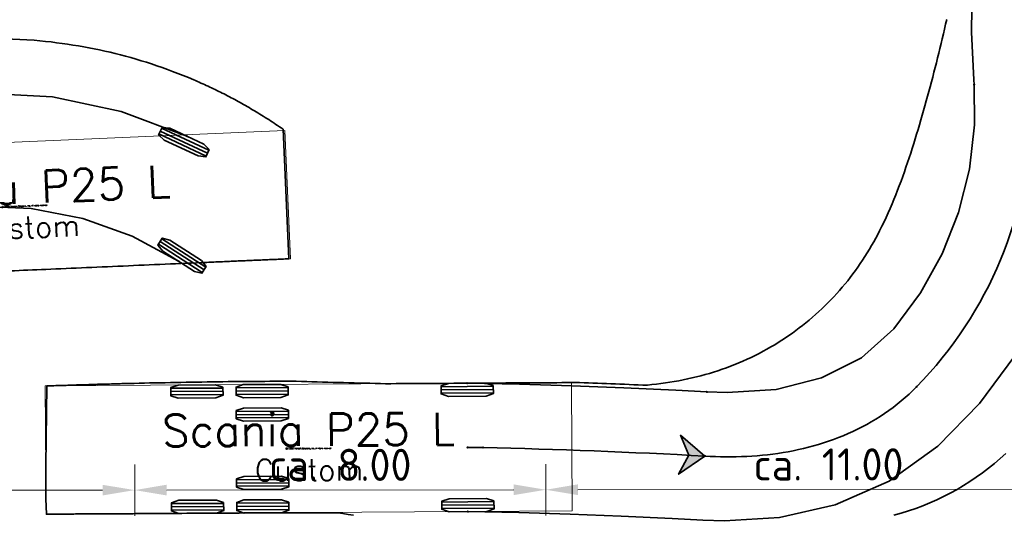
# Model space of a CAD drawing. Header units: metres. Extents: x -173 to 224, y -295 to 41.
# Tile 30 of 41: x 58 to 77, y -12 to -3. Entities that reach past the tile are written whole.
import ezdxf
from ezdxf.enums import TextEntityAlignment as Align

# ---------------------------------------------------------------- set-up
doc = ezdxf.new("R2010")
doc.units = ezdxf.units.M
doc.layers.get('Defpoints').update_dxf_attribs({"color": 40, "lineweight": 25})
for name, color, linetype, lineweight in [('N-WE-GR-GRAS-G', 60, 'Continuous', 35), ('N-WE-VH-KANTVERHARDING-G', 210, 'Continuous', 35), ('X-XX-AL-M', 7, 'Continuous', 18), ('X-XX-AL-M-250', 7, 'Continuous', 18)]:
    doc.layers.add(name, color=color, linetype=linetype, lineweight=lineweight)
doc.styles.add('NLCS-ISO-M250-T25', font='NLCS-ISO.ttf', dxfattribs={"height": 0.625})
doc.styles.add('TSText', font='Simplex.shx')
doc.dimstyles.new('NLCS-M250-T25-PIJL_L2_H4', dxfattribs={"dimscale": 0.25, "dimtxt": 2.5, "dimasz": 2.5, "dimexe": 2, "dimexo": 2, "dimgap": 0.7, "dimtad": 1, "dimzin": 0, "dimdsep": 46, "dimtxsty": 'NLCS-ISO-M250-T25', "dimcen": 0, "dimdle": 2, "dimclrd": 256, "dimclre": 256, "dimclrt": 256, "dimadec": 4, "dimazin": 0, "dimtfac": 1, "dimtdec": 3, "dimtofl": 0, "dimtmove": 0, "dimatfit": 3, "dimfxl": 2, "dimfxlon": 1, "dimtfillclr": 256, "dimtolj": 1, "dimtzin": 0, "dimlwd": -1, "dimlwe": -1, "dimarcsym": 0})

# ---------------------------------------------------------------- blocks, each defined once
blk = doc.blocks.new('*D84')
at = {"layer": 'Defpoints', "color": 0, "transparency": 16777216}
for p in [(44.108, 28.323), (44.108, -26.654), (87.42, -26.654)]:
    blk.add_point(p, dxfattribs=at)
at = {"layer": 'X-XX-AL-M', "transparency": 16777216}
for p, q in [((86.92, 28.323), (87.92, 28.323)), ((87.42, 27.698), (87.42, -26.029)), ((86.92, -26.654), (87.92, -26.654))]:
    blk.add_line(p, q, dxfattribs=at)
for points in [[(87.316, 27.698), (87.524, 27.698), (87.42, 28.323)], [(87.316, -26.029), (87.524, -26.029), (87.42, -26.654)]]:
    blk.add_solid(points, dxfattribs=at)
at = {"layer": 'X-XX-AL-M', "transparency": 16777216, "insert": (86.932, 0.834), "char_height": 0.625, "attachment_point": 5, "rotation": 90, "style": 'NLCS-ISO-M250-T25'}
blk.add_mtext('\\A1;54.98', dxfattribs=at)
blk = doc.blocks.new('*U142')
at = {"layer": 'N-WE-VH-KANTVERHARDING-G', "color": 2, "linetype": 'Continuous', "lineweight": 0, "ltscale": 0.3048, "transparency": 33554687}
blk.add_circle((0, 0), 0.0127, dxfattribs=at)
blk = doc.blocks.new('*U143')
at = {"layer": 'N-WE-VH-KANTVERHARDING-G', "color": 2, "linetype": 'Continuous', "lineweight": 0, "ltscale": 0.3048, "transparency": 33554687}
blk.add_circle((0, 0), 0.0127, dxfattribs=at)
blk = doc.blocks.new('*U144')
at = {"layer": 'N-WE-VH-KANTVERHARDING-G', "color": 2, "linetype": 'Continuous', "lineweight": 0, "ltscale": 0.3048, "transparency": 33554687}
blk.add_circle((0, 0), 0.0127, dxfattribs=at)
blk = doc.blocks.new('*U146')
at = {"layer": 'N-WE-VH-KANTVERHARDING-G', "color": 2, "linetype": 'Continuous', "lineweight": 0, "ltscale": 0.3048, "transparency": 33554687}
blk.add_circle((0, 0), 0.0127, dxfattribs=at)
blk = doc.blocks.new('*U147')
at = {"layer": 'N-WE-VH-KANTVERHARDING-G', "color": 2, "linetype": 'Continuous', "lineweight": 0, "ltscale": 0.3048, "transparency": 33554687}
blk.add_circle((0, 0), 0.0127, dxfattribs=at)
blk = doc.blocks.new('*U150')
at = {"layer": 'N-WE-VH-KANTVERHARDING-G', "color": 2, "linetype": 'Continuous', "lineweight": 0, "ltscale": 0.3048, "transparency": 33554687}
blk.add_circle((0, 0), 0.0127, dxfattribs=at)
blk = doc.blocks.new('*U162')
at = {"layer": 'N-WE-VH-KANTVERHARDING-G', "color": 3, "linetype": 'Continuous', "ltscale": 0.3048, "transparency": 33554687, "flags": 128}
for points in [[(58.679, -11.859), (58.677, -11.532), (58.675, -11.204), (58.699, -9.655), (58.733, -9.655), (58.767, -9.654), (58.801, -9.654), (58.835, -9.653), (58.869, -9.652), (58.903, -9.651), (58.936, -9.65), (58.97, -9.649), (59.004, -9.648), (59.038, -9.647), (59.072, -9.646), (59.106, -9.644), (59.14, -9.643), (59.174, -9.642), (59.207, -9.641), (59.241, -9.64), (59.275, -9.639), (59.309, -9.638), (59.343, -9.637), (59.377, -9.636), (59.411, -9.635), (59.444, -9.634), (59.478, -9.633), (59.512, -9.632), (59.546, -9.631), (59.58, -9.63), (59.614, -9.628), (59.648, -9.627), (59.681, -9.626), (59.715, -9.626), (59.749, -9.625), (59.783, -9.624), (59.817, -9.623), (59.851, -9.622), (59.885, -9.621), (59.918, -9.62), (59.952, -9.619), (59.986, -9.618), (60.02, -9.617), (60.054, -9.616), (60.088, -9.615), (60.122, -9.614), (60.155, -9.613), (60.189, -9.613), (60.223, -9.612), (60.257, -9.611), (60.291, -9.61), (60.325, -9.609), (60.359, -9.608), (60.393, -9.607), (60.494, -9.605), (60.596, -9.603), (60.697, -9.6), (60.799, -9.598), (60.901, -9.596), (61.002, -9.594), (61.104, -9.592), (61.205, -9.59), (61.307, -9.588), (61.409, -9.586), (61.51, -9.585), (61.612, -9.583), (61.714, -9.581), (61.816, -9.58), (61.917, -9.578), (62.019, -9.577), (62.121, -9.576), (62.223, -9.574), (62.325, -9.573), (62.427, -9.572), (62.529, -9.571), (62.631, -9.57), (62.733, -9.569), (62.835, -9.569), (62.937, -9.568), (63.039, -9.567), (63.141, -9.567), (63.243, -9.566), (63.345, -9.566), (63.447, -9.566), (63.549, -9.567), (63.651, -9.57), (63.754, -9.574), (63.856, -9.578), (63.958, -9.578), (64.06, -9.581), (64.163, -9.584), (64.265, -9.588), (64.367, -9.59), (64.47, -9.591), (64.572, -9.594), (64.674, -9.598), (64.777, -9.602), (64.879, -9.603), (64.982, -9.605), (65.084, -9.608), (65.187, -9.612), (65.289, -9.614), (65.392, -9.614), (65.494, -9.613), (65.597, -9.612), (65.699, -9.612), (65.801, -9.611), (65.904, -9.611), (66.006, -9.61), (66.109, -9.609), (66.211, -9.609), (66.313, -9.608), (66.415, -9.607), (66.517, -9.607), (66.619, -9.606), (66.721, -9.606), (66.823, -9.605), (66.925, -9.604), (67.026, -9.604), (67.127, -9.603), (67.229, -9.602), (67.329, -9.602), (67.43, -9.601), (67.531, -9.601), (67.631, -9.6), (67.731, -9.599), (67.831, -9.599), (67.93, -9.598), (68.03, -9.598), (68.129, -9.597), (68.227, -9.596), (68.326, -9.596), (68.424, -9.595), (68.521, -9.595), (68.618, -9.594), (68.715, -9.593), (68.802, -9.593), (68.889, -9.592), (68.975, -9.592), (69.062, -9.592), (69.149, -9.594), (69.236, -9.597), (69.323, -9.601), (69.41, -9.604), (69.498, -9.607), (69.585, -9.611), (69.673, -9.614), (69.761, -9.618), (69.849, -9.622), (69.938, -9.625), (70.027, -9.629), (70.116, -9.633), (70.205, -9.637), (70.295, -9.641), (70.384, -9.64), (70.471, -9.631), (70.559, -9.621), (70.646, -9.61), (70.733, -9.597), (70.819, -9.584), (70.906, -9.57), (70.992, -9.555), (71.078, -9.539), (71.164, -9.521), (71.25, -9.502), (71.335, -9.482), (71.42, -9.461), (71.504, -9.438), (71.588, -9.414), (71.671, -9.389), (71.754, -9.362), (71.837, -9.334), (71.919, -9.305), (72.001, -9.274), (72.082, -9.242), (72.162, -9.209), (72.242, -9.175), (72.322, -9.139), (72.4, -9.102), (72.478, -9.064), (72.556, -9.024), (72.633, -8.983), (72.709, -8.941), (72.784, -8.898), (72.859, -8.854), (72.929, -8.81), (72.999, -8.766), (73.068, -8.721), (73.136, -8.674), (73.204, -8.627), (73.271, -8.578), (73.337, -8.529), (73.402, -8.478), (73.467, -8.427), (73.53, -8.374), (73.593, -8.321), (73.655, -8.266), (73.716, -8.211), (73.777, -8.155), (73.836, -8.097), (73.895, -8.039), (73.953, -7.98), (74.01, -7.92), (74.066, -7.859), (74.121, -7.798), (74.175, -7.735), (74.228, -7.672), (74.28, -7.608), (74.331, -7.543), (74.381, -7.477), (74.43, -7.411), (74.478, -7.344), (74.525, -7.276), (74.571, -7.207), (74.616, -7.137), (74.66, -7.067), (74.703, -6.997), (74.745, -6.925), (74.786, -6.853), (74.826, -6.78), (74.865, -6.707), (74.902, -6.634), (74.945, -6.548), (74.987, -6.463), (75.027, -6.376), (75.066, -6.289), (75.105, -6.202), (75.143, -6.114), (75.179, -6.025), (75.215, -5.936), (75.25, -5.847), (75.284, -5.758), (75.318, -5.668), (75.351, -5.577), (75.383, -5.487), (75.414, -5.396), (75.445, -5.305), (75.476, -5.214), (75.506, -5.122), (75.535, -5.031), (75.564, -4.939), (75.593, -4.847), (75.621, -4.755), (75.649, -4.663), (75.676, -4.571), (75.703, -4.478), (75.73, -4.386), (75.757, -4.293), (75.783, -4.201), (75.809, -4.108), (75.835, -4.015), (75.86, -3.922), (75.885, -3.83), (75.91, -3.737), (75.935, -3.643), (75.959, -3.55), (75.983, -3.457), (76.007, -3.364), (76.03, -3.27), (76.053, -3.177), (76.076, -3.083), (76.098, -2.99), (76.121, -2.896), (76.143, -2.802), (76.164, -2.709), (76.186, -2.615), (76.207, -2.521)], [(77.356, -10.971), (77.246, -11.071), (77.134, -11.167), (77.019, -11.26), (76.901, -11.35), (76.781, -11.436), (76.658, -11.518), (76.534, -11.597), (76.407, -11.673), (76.277, -11.744), (76.146, -11.812), (76.013, -11.876), (75.878, -11.936), (75.741, -11.992), (75.603, -12.044), (75.463, -12.092), (75.322, -12.136), (75.18, -12.175)], [(64.661, -12.172), (64.56, -12.158), (64.459, -12.144), (64.358, -12.131), (64.257, -12.126), (64.156, -12.126), (64.056, -12.126), (63.955, -12.126), (63.854, -12.126), (63.753, -12.126), (63.652, -12.126), (63.551, -12.126), (63.45, -12.126), (63.349, -12.127), (63.247, -12.127), (63.146, -12.128), (63.045, -12.128), (62.944, -12.129), (62.843, -12.129), (62.742, -12.13), (62.64, -12.131), (62.539, -12.131), (62.438, -12.132), (62.337, -12.132), (62.235, -12.133), (62.134, -12.134), (62.032, -12.134), (61.931, -12.135), (61.83, -12.136), (61.728, -12.136), (61.627, -12.137), (61.525, -12.137), (61.424, -12.138), (61.322, -12.139), (61.221, -12.139), (61.119, -12.14), (61.018, -12.141), (60.916, -12.141), (60.814, -12.142), (60.713, -12.142), (60.611, -12.143), (60.51, -12.144), (60.408, -12.144), (60.374, -12.145), (60.34, -12.145), (60.306, -12.145), (60.273, -12.145), (60.239, -12.145), (60.205, -12.146), (60.171, -12.146), (60.137, -12.146), (60.103, -12.146), (60.069, -12.146), (60.036, -12.147), (60.002, -12.147), (59.968, -12.147), (59.934, -12.147), (59.9, -12.147), (59.866, -12.148), (59.832, -12.148), (59.798, -12.148), (59.765, -12.148), (59.731, -12.148), (59.697, -12.149), (59.663, -12.149), (59.629, -12.149), (59.595, -12.149), (59.561, -12.15), (59.528, -12.15), (59.494, -12.15), (59.46, -12.15), (59.426, -12.15), (59.392, -12.151), (59.358, -12.151), (59.324, -12.151), (59.29, -12.151), (59.257, -12.151), (59.223, -12.152), (59.189, -12.152), (59.155, -12.152), (59.121, -12.152), (59.087, -12.152), (59.053, -12.153), (59.02, -12.153), (58.986, -12.153), (58.952, -12.153), (58.918, -12.153), (58.884, -12.154), (58.85, -12.154), (58.816, -12.154), (58.783, -12.154), (58.749, -12.154), (58.715, -12.155), (58.698, -12.155), (58.689, -12.155), (58.679, -11.859)]]:
    blk.add_lwpolyline(points, dxfattribs=at)
blk = doc.blocks.new('*U164')
at = {"layer": 'N-WE-VH-KANTVERHARDING-G', "color": 254, "linetype": 'Continuous', "lineweight": 0, "ltscale": 0.3048, "transparency": 33554687}
blk.add_lwpolyline([(0, 1.25), (-10.24, 1.25), (-10.24, -1.25), (0, -1.25), (0, 1.25), (0, 1.25)], close=True, dxfattribs=at)
blk = doc.blocks.new('*U163')
at = {"layer": 'N-WE-VH-KANTVERHARDING-G', "color": 2, "linetype": 'Continuous', "ltscale": 0.3048, "transparency": 33554687}
for p, q in [((-4.759, 1.157), (-5.775, 1.151)), ((-3.489, 1.165), (-4.505, 1.159)), ((0.501, 1.19), (-0.515, 1.183)), ((-4.759, 1.094), (-5.775, 1.088)), ((-4.758, 1.03), (-5.774, 1.024)), ((-3.489, 1.102), (-4.505, 1.095)), ((-3.488, 1.038), (-4.504, 1.032)), ((0.501, 1.126), (-0.515, 1.12)), ((0.501, 1.063), (-0.514, 1.056)), ((-3.486, 0.708), (-4.502, 0.702)), ((-3.486, 0.644), (-4.502, 0.638)), ((-3.486, 0.581), (-4.502, 0.575)), ((-3.478, -0.624), (-4.494, -0.63)), ((-3.478, -0.687), (-4.494, -0.693)), ((-3.477, -0.751), (-4.493, -0.757)), ((-4.745, -1.089), (-5.761, -1.095)), ((-3.475, -1.081), (-4.491, -1.087)), ((-3.475, -1.144), (-4.491, -1.151)), ((0.514, -1.056), (-0.501, -1.063)), ((0.515, -1.12), (-0.501, -1.126)), ((-4.745, -1.152), (-5.761, -1.158)), ((-4.745, -1.216), (-5.761, -1.222)), ((-3.475, -1.208), (-4.491, -1.214)), ((0.515, -1.183), (-0.501, -1.19))]:
    blk.add_line(p, q, dxfattribs=at)
at = {"layer": 'N-WE-VH-KANTVERHARDING-G', "color": 254, "linetype": 'Continuous', "ltscale": 0.3048, "transparency": 33554687, "flags": 128}
for points in [[(-4.759, 1.173), (-4.758, 1.015), (-4.9, 0.966), (-5.632, 0.961), (-5.774, 1.008), (-5.775, 1.167), (-5.633, 1.215), (-4.902, 1.22)], [(-3.489, 1.181), (-3.488, 1.022), (-3.63, 0.974), (-4.362, 0.969), (-4.504, 1.016), (-4.505, 1.175), (-4.363, 1.223), (-3.632, 1.228)], [(0.501, 1.205), (0.502, 1.047), (0.36, 0.998), (-0.372, 0.994), (-0.514, 1.041), (-0.515, 1.199), (-0.373, 1.248), (0.358, 1.252)], [(-3.487, 0.724), (-3.486, 0.565), (-3.627, 0.517), (-4.359, 0.512), (-4.502, 0.559), (-4.502, 0.717), (-4.361, 0.766), (-3.629, 0.771)], [(-3.478, -0.608), (-3.477, -0.766), (-3.619, -0.815), (-4.351, -0.819), (-4.493, -0.773), (-4.494, -0.614), (-4.352, -0.565), (-3.621, -0.561)], [(-4.746, -1.073), (-4.745, -1.231), (-4.886, -1.28), (-5.618, -1.284), (-5.761, -1.238), (-5.761, -1.079), (-5.62, -1.03), (-4.888, -1.026)], [(-3.476, -1.065), (-3.475, -1.224), (-3.617, -1.272), (-4.348, -1.277), (-4.491, -1.23), (-4.492, -1.071), (-4.35, -1.023), (-3.618, -1.018)], [(0.514, -1.041), (0.515, -1.199), (0.373, -1.248), (-0.358, -1.252), (-0.501, -1.205), (-0.502, -1.047), (-0.36, -0.998), (0.372, -0.994)]]:
    blk.add_lwpolyline(points, close=True, dxfattribs=at)
at = {"layer": 'N-WE-VH-KANTVERHARDING-G', "rotation": 0.3512484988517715}
blk.add_blockref('*U164', (2.03, 0.012), dxfattribs=at)
at = {"layer": 'N-WE-VH-KANTVERHARDING-G', "color": 4, "transparency": 33554687, "style": 'TSText'}
for s, height, p in [('Scania P25 L', 0.625, (-3.092, 0.344)), ('(c) 2022 Transoft Solutions, Inc. All rights reserved.', 0.025, (-3.09, -0.019)), ('Custom', 0.4167, (-3.087, -0.438))]:
    blk.add_text(s, height=height, rotation=0.3512, dxfattribs=at).set_placement(p, align=Align.MIDDLE_CENTER)
blk = doc.blocks.new('*U167')
at = {"layer": 'N-WE-VH-KANTVERHARDING-G', "color": 6, "linetype": 'Continuous', "lineweight": 0, "ltscale": 0.3048, "transparency": 33554687}
blk.add_circle((0, 0), 0.0127, dxfattribs=at)
blk = doc.blocks.new('*U168')
at = {"layer": 'N-WE-VH-KANTVERHARDING-G', "color": 6, "linetype": 'Continuous', "lineweight": 0, "ltscale": 0.3048, "transparency": 33554687}
blk.add_circle((0, 0), 0.0127, dxfattribs=at)
blk = doc.blocks.new('*U169')
at = {"layer": 'N-WE-VH-KANTVERHARDING-G', "color": 6, "linetype": 'Continuous', "lineweight": 0, "ltscale": 0.3048, "transparency": 33554687}
blk.add_circle((0, 0), 0.0127, dxfattribs=at)
blk = doc.blocks.new('*U170')
at = {"layer": 'N-WE-VH-KANTVERHARDING-G', "color": 6, "linetype": 'Continuous', "lineweight": 0, "ltscale": 0.3048, "transparency": 33554687}
blk.add_circle((0, 0), 0.0127, dxfattribs=at)
blk = doc.blocks.new('*U171')
at = {"layer": 'N-WE-VH-KANTVERHARDING-G', "transparency": 33554687}
blk.add_hatch(color=4, dxfattribs=at).paths.add_polyline_path([(0, 0), (-0.475, 0.406), (-0.312, 0.017), (-0.515, -0.353)])
at = {"layer": 'N-WE-VH-KANTVERHARDING-G', "color": 4, "linetype": 'Continuous', "ltscale": 0.3048, "transparency": 33554687, "flags": 128}
blk.add_lwpolyline([(0, 0), (-0.475, 0.406), (-0.312, 0.017), (-0.515, -0.353)], close=True, dxfattribs=at)
blk = doc.blocks.new('*U172')
at = {"layer": 'N-WE-VH-KANTVERHARDING-G', "color": 6, "linetype": 'Continuous', "lineweight": 0, "ltscale": 0.3048, "transparency": 33554687}
blk.add_circle((0, 0), 0.0127, dxfattribs=at)
blk = doc.blocks.new('*U173')
at = {"layer": 'N-WE-VH-KANTVERHARDING-G', "color": 6, "linetype": 'Continuous', "lineweight": 0, "ltscale": 0.3048, "transparency": 33554687}
blk.add_circle((0, 0), 0.0127, dxfattribs=at)
blk = doc.blocks.new('*U174')
at = {"layer": 'N-WE-VH-KANTVERHARDING-G', "color": 6, "linetype": 'Continuous', "lineweight": 0, "ltscale": 0.3048, "transparency": 33554687}
blk.add_circle((0, 0), 0.0127, dxfattribs=at)
blk = doc.blocks.new('*U141')
at = {"layer": 'N-WE-VH-KANTVERHARDING-G', "color": 2, "linetype": 'Continuous', "ltscale": 0.3048, "transparency": 33554687, "flags": 128}
for points in [[(76.739, -3.787), (76.733, -3.698), (76.691, -2.77), (76.705, -1.814), (76.8, -0.829), (76.941, 0.143), (77.053, 1.115), (77.133, 2.09), (77.183, 3.067), (77.202, 4.045), (77.19, 5.023), (77.147, 6.001), (77.074, 6.976), (76.97, 7.949), (76.835, 8.918), (76.67, 9.883), (76.474, 10.841), (76.249, 11.793), (75.993, 12.738), (75.708, 13.674), (75.427, 14.508)], [(71.541, -9.774), (71.937, -9.788), (72.888, -9.724), (73.772, -9.501), (74.55, -9.107), (75.18, -8.543), (75.695, -7.846), (76.117, -7.086), (76.436, -6.277), (76.647, -5.434), (76.746, -4.571), (76.739, -3.789)], [(71.464, -12.273), (71.881, -12.287), (72.952, -12.218), (74.035, -11.971), (75.085, -11.513), (76.036, -10.828), (76.843, -9.997), (77.533, -9.07), (78.098, -8.061), (78.526, -6.987), (78.811, -5.867), (78.941, -4.834)], [(66.875, -9.605), (67.897, -9.625), (68.91, -9.657), (69.922, -9.696), (70.934, -9.743), (71.541, -9.774)], [(66.891, -12.105), (67.884, -12.125), (68.878, -12.157), (69.873, -12.196), (70.867, -12.242), (71.464, -12.273)]]:
    blk.add_lwpolyline(points, dxfattribs=at)
at = {"layer": 'N-WE-VH-KANTVERHARDING-G', "color": 6, "linetype": 'Continuous', "ltscale": 0.3048, "transparency": 33554687, "flags": 128}
for points in [[(71.503, -11.023), (71.604, -11.029), (71.706, -11.033), (71.807, -11.036), (71.909, -11.037), (72.01, -11.038), (72.112, -11.036), (72.213, -11.033), (72.315, -11.029), (72.416, -11.024), (72.518, -11.016), (72.619, -11.007), (72.72, -10.997), (72.821, -10.985), (72.922, -10.971), (73.022, -10.955), (73.122, -10.938), (73.222, -10.919), (73.321, -10.898), (73.42, -10.876), (73.519, -10.851), (73.617, -10.825), (73.715, -10.797), (73.812, -10.766), (73.908, -10.734), (74.004, -10.7), (74.099, -10.664), (74.193, -10.626), (74.286, -10.586), (74.379, -10.544), (74.471, -10.5), (74.561, -10.455), (74.651, -10.406), (74.739, -10.356), (74.826, -10.304), (74.912, -10.25), (74.997, -10.194), (75.08, -10.136), (75.162, -10.076), (75.243, -10.014), (75.321, -9.95), (75.399, -9.883), (75.474, -9.815), (75.548, -9.745), (75.62, -9.674)], [(66.883, -10.855), (66.985, -10.854), (67.086, -10.855), (67.188, -10.857)]]:
    blk.add_lwpolyline(points, dxfattribs=at)
at = {"layer": 'N-WE-VH-KANTVERHARDING-G', "color": 6, "linetype": 'Continuous', "ltscale": 0.3048, "transparency": 33554687}
for centre, radius, start, end in [((70.09, -4.243), 7.75, 315.5201, 359.6255), ((63.919, -151.603), 140.784, 86.91213, 88.66948)]:
    blk.add_arc(centre, radius, start, end, dxfattribs=at)
at = {"layer": 'N-WE-VH-KANTVERHARDING-G'}
for name, p in [('*U162', (0, 0)), ('*U150', (76.739, -3.787)), ('*U147', (76.739, -3.789)), ('*U163', (66.883, -10.855)), ('*U142', (66.875, -9.605)), ('*U143', (71.541, -9.774)), ('*U146', (71.541, -9.774)), ('*U171', (71.503, -11.023)), ('*U144', (66.891, -12.105))]:
    blk.add_blockref(name, p, dxfattribs=at)
for name, p, rotation in [('*U173', (75.62, -9.674), 45.02501744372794), ('*U174', (75.62, -9.674), 45.520085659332), ('*U167', (66.883, -10.855), 0.3512484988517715), ('*U168', (67.188, -10.857), 358.8016134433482), ('*U169', (67.188, -10.857), 358.6694817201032), ('*U170', (71.503, -11.023), 356.9121322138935), ('*U172', (71.503, -11.023), 356.9257937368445)]:
    blk.add_blockref(name, p, dxfattribs=dict(at, rotation=rotation))
blk = doc.blocks.new('*D269')
at = {"layer": 'Defpoints', "color": 0, "transparency": 16777216}
for p in [(60.406, -11.686), (52.409, -14.348), (60.409, -14.34)]:
    blk.add_point(p, dxfattribs=at)
at = {"layer": 'X-XX-AL-M-250', "transparency": 16777216}
for p, q in [((52.407, -12.193), (52.406, -11.193)), ((60.407, -12.186), (60.406, -11.186)), ((53.031, -11.693), (59.781, -11.687))]:
    blk.add_line(p, q, dxfattribs=at)
for points in [[(53.031, -11.589), (53.031, -11.797), (52.406, -11.693)], [(59.781, -11.583), (59.781, -11.791), (60.406, -11.686)]]:
    blk.add_solid(points, dxfattribs=at)
at = {"layer": 'X-XX-AL-M-250', "transparency": 16777216, "insert": (56.406, -11.202), "char_height": 0.625, "attachment_point": 5, "rotation": 0.0517, "style": 'NLCS-ISO-M250-T25'}
blk.add_mtext('\\A1;ca. 8.00', dxfattribs=at)
blk = doc.blocks.new('*D272')
at = {"layer": 'Defpoints', "color": 0, "transparency": 16777216}
for p in [(68.406, -11.679), (60.409, -14.34), (68.409, -14.333)]:
    blk.add_point(p, dxfattribs=at)
at = {"layer": 'X-XX-AL-M-250', "transparency": 16777216}
for p, q in [((60.407, -12.186), (60.406, -11.186)), ((68.407, -12.179), (68.406, -11.179)), ((61.031, -11.686), (67.781, -11.68))]:
    blk.add_line(p, q, dxfattribs=at)
for points in [[(61.031, -11.581), (61.031, -11.79), (60.406, -11.686)], [(67.781, -11.575), (67.781, -11.784), (68.406, -11.679)]]:
    blk.add_solid(points, dxfattribs=at)
at = {"layer": 'X-XX-AL-M-250', "transparency": 16777216, "insert": (64.406, -11.195), "char_height": 0.625, "attachment_point": 5, "rotation": 0.0517, "style": 'NLCS-ISO-M250-T25'}
blk.add_mtext('\\A1;ca. 8.00', dxfattribs=at)
blk = doc.blocks.new('*D275')
at = {"layer": 'Defpoints', "color": 0, "transparency": 16777216}
for p in [(79.406, -11.669), (68.409, -14.333), (79.409, -14.323)]:
    blk.add_point(p, dxfattribs=at)
at = {"layer": 'X-XX-AL-M-250', "transparency": 16777216}
for p, q in [((68.407, -12.179), (68.406, -11.179)), ((79.407, -12.169), (79.406, -11.169)), ((69.031, -11.678), (78.781, -11.67))]:
    blk.add_line(p, q, dxfattribs=at)
for points in [[(69.031, -11.574), (69.031, -11.783), (68.406, -11.679)], [(78.781, -11.565), (78.781, -11.774), (79.406, -11.669)]]:
    blk.add_solid(points, dxfattribs=at)
at = {"layer": 'X-XX-AL-M-250', "transparency": 16777216, "insert": (73.906, -11.186), "char_height": 0.625, "attachment_point": 5, "rotation": 0.0517, "style": 'NLCS-ISO-M250-T25'}
blk.add_mtext('\\A1;ca. 11.00', dxfattribs=at)
blk = doc.blocks.new('*U338')
at = {"layer": 'N-WE-GR-GRAS-G', "color": 2, "linetype": 'Continuous', "lineweight": 0, "ltscale": 0.3048, "transparency": 33554687}
blk.add_circle((0, 0), 0.0127, dxfattribs=at)
blk = doc.blocks.new('*U340')
at = {"layer": 'N-WE-GR-GRAS-G', "color": 2, "linetype": 'Continuous', "lineweight": 0, "ltscale": 0.3048, "transparency": 33554687}
blk.add_circle((0, 0), 0.0127, dxfattribs=at)
blk = doc.blocks.new('*U358')
at = {"layer": 'N-WE-GR-GRAS-G', "color": 3, "linetype": 'Continuous', "ltscale": 0.3048, "transparency": 33554687, "flags": 128}
for points in [[(34.777, -12.781), (34.778, -12.667), (34.781, -12.552), (34.785, -12.437), (34.79, -12.322), (34.797, -12.207), (34.806, -12.091), (34.816, -11.975), (34.828, -11.858), (34.842, -11.741), (34.857, -11.624), (34.873, -11.507), (34.891, -11.389), (34.911, -11.271), (34.933, -11.153), (34.956, -11.035), (34.981, -10.916), (35.008, -10.797), (35.036, -10.678), (35.067, -10.559), (35.099, -10.439), (35.133, -10.32), (35.168, -10.2), (35.206, -10.081), (35.245, -9.961), (35.286, -9.842), (35.33, -9.722), (35.375, -9.603), (35.421, -9.484), (35.47, -9.366), (35.521, -9.247), (35.573, -9.129), (35.627, -9.011), (35.686, -8.889), (35.747, -8.768), (35.809, -8.647), (35.873, -8.528), (35.932, -8.406), (35.984, -8.279), (36.039, -8.153), (36.095, -8.028), (36.151, -7.902), (36.209, -7.777), (36.268, -7.651), (36.328, -7.526), (36.389, -7.4), (36.452, -7.275), (36.515, -7.149), (36.58, -7.024), (36.646, -6.898), (36.713, -6.772), (36.781, -6.646), (36.851, -6.52), (36.922, -6.394), (36.994, -6.267), (37.068, -6.141), (37.143, -6.014), (37.219, -5.887), (37.297, -5.76), (37.377, -5.632), (37.457, -5.505), (37.54, -5.377), (37.624, -5.249), (37.71, -5.12), (37.797, -4.992), (37.886, -4.863), (37.977, -4.734), (38.096, -4.644), (38.22, -4.56), (38.334, -4.486), (38.449, -4.413), (38.565, -4.341), (38.682, -4.271), (38.8, -4.203), (38.919, -4.136), (39.039, -4.071), (39.159, -4.008), (39.281, -3.946), (39.403, -3.886), (39.527, -3.827), (39.651, -3.771), (39.776, -3.716), (39.901, -3.662), (40.027, -3.611), (40.154, -3.561), (40.282, -3.513), (40.411, -3.467), (40.54, -3.422), (40.67, -3.379), (40.8, -3.338), (40.931, -3.299), (41.063, -3.261), (41.195, -3.226), (41.328, -3.192), (41.462, -3.16), (41.596, -3.129), (41.731, -3.101), (41.866, -3.074), (42.002, -3.05), (42.138, -3.027), (42.275, -3.006), (42.412, -2.987), (42.55, -2.97), (42.688, -2.954), (42.826, -2.941), (42.965, -2.93), (43.104, -2.92), (43.243, -2.912), (43.382, -2.907), (43.522, -2.903), (43.661, -2.901), (43.801, -2.902), (43.941, -2.904), (44.08, -2.908), (44.22, -2.915), (44.359, -2.923), (44.499, -2.933), (44.61, -2.943), (44.72, -2.954), (44.83, -2.965), (44.938, -2.979), (45.045, -2.993), (45.151, -3.007), (45.256, -3.024), (45.361, -3.041), (45.465, -3.059), (45.568, -3.078), (45.671, -3.099), (45.773, -3.12), (45.875, -3.142), (45.977, -3.166), (46.078, -3.19), (46.179, -3.216), (46.281, -3.243), (46.382, -3.27), (46.483, -3.299), (46.584, -3.33), (46.686, -3.361), (46.787, -3.393), (46.889, -3.428), (46.991, -3.463), (47.093, -3.499), (47.196, -3.537), (47.298, -3.577), (47.401, -3.618), (47.504, -3.66), (47.608, -3.703), (47.642, -3.718), (47.677, -3.733), (47.711, -3.748), (47.746, -3.764), (47.78, -3.779), (47.815, -3.795), (47.849, -3.811), (47.884, -3.827), (47.919, -3.843), (47.953, -3.859), (47.988, -3.876), (48.022, -3.893), (48.057, -3.909), (48.092, -3.927), (48.126, -3.944), (48.161, -3.961), (48.196, -3.978), (48.23, -3.996), (48.265, -4.014), (48.3, -4.032), (48.334, -4.05), (48.369, -4.069), (48.404, -4.088), (48.438, -4.107), (48.473, -4.125), (48.508, -4.145), (48.543, -4.164), (48.577, -4.184), (48.612, -4.203), (48.647, -4.223), (48.682, -4.243), (48.717, -4.264), (48.751, -4.284), (48.786, -4.305), (48.821, -4.326), (48.856, -4.347), (48.891, -4.368), (48.925, -4.39), (48.96, -4.412), (48.995, -4.433), (49.03, -4.456), (49.065, -4.478), (49.1, -4.5), (49.135, -4.523), (49.169, -4.546), (49.204, -4.57), (49.239, -4.593), (49.274, -4.616), (49.309, -4.64), (49.344, -4.665), (49.454, -7.188)], [(49.454, -7.188), (49.42, -7.189), (49.386, -7.191), (49.352, -7.192), (49.318, -7.194), (49.285, -7.195), (49.251, -7.196), (49.217, -7.198), (49.183, -7.199), (49.149, -7.201), (49.115, -7.202), (49.082, -7.204), (49.048, -7.205), (49.014, -7.207), (48.98, -7.208), (48.946, -7.21), (48.912, -7.211), (48.879, -7.213), (48.845, -7.214), (48.811, -7.216), (48.777, -7.217), (48.743, -7.219), (48.709, -7.22), (48.676, -7.221), (48.642, -7.223), (48.608, -7.224), (48.574, -7.226), (48.54, -7.227), (48.506, -7.229), (48.473, -7.23), (48.439, -7.232), (48.405, -7.233), (48.371, -7.235), (48.337, -7.236), (48.303, -7.238), (48.27, -7.239), (48.236, -7.241), (48.202, -7.242), (48.168, -7.244), (48.134, -7.245), (48.1, -7.246), (48.067, -7.248), (48.033, -7.249), (47.999, -7.251), (47.965, -7.252), (47.931, -7.254), (47.897, -7.255), (47.863, -7.257), (47.83, -7.258), (47.796, -7.26), (47.762, -7.261), (47.66, -7.266), (47.558, -7.27), (47.457, -7.274), (47.355, -7.279), (47.253, -7.283), (47.151, -7.288), (47.049, -7.292), (46.947, -7.297), (46.845, -7.301), (46.742, -7.305), (46.64, -7.31), (46.538, -7.314), (46.436, -7.319), (46.334, -7.323), (46.232, -7.328), (46.13, -7.332), (46.028, -7.336), (45.926, -7.341), (45.825, -7.345), (45.723, -7.35), (45.622, -7.354), (45.522, -7.358), (45.421, -7.363), (45.321, -7.367), (45.221, -7.372), (45.122, -7.376), (45.023, -7.38), (44.924, -7.384), (44.826, -7.389), (44.729, -7.393), (44.642, -7.397), (44.555, -7.4), (44.468, -7.404), (44.381, -7.408), (44.295, -7.412), (44.208, -7.416), (44.121, -7.419), (44.034, -7.423), (43.947, -7.427), (43.86, -7.431), (43.773, -7.434), (43.686, -7.438), (43.598, -7.442), (43.511, -7.446), (43.423, -7.45), (43.335, -7.455), (43.248, -7.462), (43.161, -7.47), (43.074, -7.48), (42.987, -7.491), (42.901, -7.503), (42.815, -7.517), (42.729, -7.532), (42.644, -7.548), (42.558, -7.566), (42.474, -7.585), (42.389, -7.606), (42.305, -7.628), (42.222, -7.651), (42.139, -7.676), (42.056, -7.702), (41.974, -7.729), (41.892, -7.758), (41.81, -7.788), (41.73, -7.819), (41.649, -7.851), (41.57, -7.885), (41.49, -7.92), (41.412, -7.957), (41.334, -7.994), (41.256, -8.033), (41.179, -8.073), (41.103, -8.115), (41.028, -8.157), (40.953, -8.201), (40.879, -8.246), (40.806, -8.293), (40.733, -8.34), (40.665, -8.386), (40.598, -8.433), (40.531, -8.481), (40.465, -8.53), (40.4, -8.58), (40.336, -8.631), (40.272, -8.683), (40.21, -8.736), (40.148, -8.79), (40.087, -8.845), (40.027, -8.901), (39.967, -8.957), (39.909, -9.015), (39.851, -9.073), (39.795, -9.133), (39.739, -9.193), (39.684, -9.254), (39.63, -9.316), (39.577, -9.378), (39.525, -9.442), (39.474, -9.506), (39.424, -9.571), (39.375, -9.637), (39.327, -9.704), (39.28, -9.771), (39.234, -9.839), (39.189, -9.908), (39.145, -9.977), (39.102, -10.047), (39.06, -10.118), (39.02, -10.19), (38.98, -10.262), (38.941, -10.335), (38.904, -10.408), (38.868, -10.482), (38.832, -10.557), (38.797, -10.634), (38.763, -10.713), (38.73, -10.793), (38.698, -10.873), (38.667, -10.954), (38.638, -11.036), (38.61, -11.119), (38.583, -11.202), (38.557, -11.286), (38.531, -11.37), (38.506, -11.455), (38.481, -11.541), (38.456, -11.626), (38.432, -11.712), (38.408, -11.799), (38.385, -11.886), (38.362, -11.974), (38.34, -12.062), (38.318, -12.15), (38.296, -12.239), (38.275, -12.328), (38.254, -12.418), (38.234, -12.508), (38.214, -12.599), (38.195, -12.69), (38.176, -12.781), (38.157, -12.873), (38.14, -12.965), (38.122, -13.057), (38.105, -13.15), (38.089, -13.243), (38.073, -13.337), (38.058, -13.431), (38.043, -13.525), (38.028, -13.619), (38.015, -13.713), (38.001, -13.808), (37.989, -13.903), (37.977, -13.998), (37.965, -14.093), (37.954, -14.189), (37.944, -14.285), (37.934, -14.381), (37.925, -14.477), (37.916, -14.573), (37.908, -14.67), (37.899, -14.766), (37.892, -14.863), (37.884, -14.96), (37.876, -15.057), (37.869, -15.154), (37.861, -15.252), (37.854, -15.35), (37.847, -15.447), (37.84, -15.545), (37.833, -15.643), (37.827, -15.741), (37.82, -15.84), (37.814, -15.938), (37.808, -16.037), (37.802, -16.135), (37.796, -16.234), (37.79, -16.333), (37.785, -16.432), (37.779, -16.531), (37.774, -16.63), (37.769, -16.729), (37.764, -16.829), (37.759, -16.928), (37.755, -17.027), (37.751, -17.127), (37.746, -17.226), (37.742, -17.326), (37.738, -17.425), (37.734, -17.525), (37.731, -17.625), (37.727, -17.724), (37.724, -17.824), (37.721, -17.924), (37.718, -18.023), (37.715, -18.123), (37.713, -18.223), (37.71, -18.323), (37.708, -18.423), (37.706, -18.523), (37.704, -18.623), (37.702, -18.723), (37.7, -18.823), (37.699, -18.923), (37.698, -19.023), (37.696, -19.123), (37.695, -19.224), (37.694, -19.324), (37.693, -19.424), (37.692, -19.525), (37.691, -19.625), (37.691, -19.726), (37.69, -19.826), (37.689, -19.927), (37.689, -20.028), (37.688, -20.128), (37.688, -20.229), (37.688, -20.33), (37.687, -20.431), (37.687, -20.532), (37.687, -20.633), (37.687, -20.734), (37.687, -20.835), (37.687, -20.936), (37.687, -21.037), (37.687, -21.138), (37.687, -21.239), (37.687, -21.341), (37.688, -21.442), (37.688, -21.543), (37.688, -21.645), (37.688, -21.746), (37.688, -21.847), (37.688, -21.949), (37.688, -22.05), (37.688, -22.152), (37.688, -22.253), (37.688, -22.354), (37.688, -22.456), (37.688, -22.557), (37.688, -22.659), (37.688, -22.76), (37.689, -22.861), (37.689, -22.962), (37.689, -23.064), (37.689, -23.165), (37.689, -23.266), (37.689, -23.365), (37.689, -23.399), (37.689, -23.433), (37.689, -23.467), (37.689, -23.5), (37.689, -23.534), (37.689, -23.568), (37.689, -23.602), (37.689, -23.635), (37.689, -23.669), (37.689, -23.703), (37.689, -23.737), (37.689, -23.77), (37.689, -23.804), (37.689, -23.838), (37.689, -23.872), (37.689, -23.905), (37.689, -23.939), (37.689, -23.973), (37.689, -24.007), (37.689, -24.04), (37.689, -24.074), (37.689, -24.108), (37.689, -24.141), (37.689, -24.175), (37.69, -24.209), (37.69, -24.242), (37.69, -24.276), (37.69, -24.31), (37.69, -24.343), (37.69, -24.377), (37.69, -24.41), (37.69, -24.444), (37.69, -24.477), (37.69, -24.511), (37.69, -24.544), (37.69, -24.578), (37.69, -24.611), (37.69, -24.645), (37.69, -24.678), (37.69, -24.711), (37.69, -24.745), (37.69, -24.778), (37.69, -24.811), (37.69, -24.844), (37.69, -24.877), (37.69, -24.91), (37.69, -24.943), (37.69, -24.976), (37.69, -25.009), (37.69, -25.042), (35.19, -25.043), (35.189, -25.011), (35.188, -24.978), (35.187, -24.945), (35.186, -24.912), (35.185, -24.879), (35.184, -24.846), (35.183, -24.813), (35.182, -24.78), (35.181, -24.746), (35.18, -24.713), (35.179, -24.68), (35.179, -24.646), (35.178, -24.613), (35.177, -24.58), (35.176, -24.546), (35.175, -24.513), (35.174, -24.479), (35.173, -24.446), (35.172, -24.412), (35.171, -24.379), (35.17, -24.345), (35.17, -24.311), (35.169, -24.278), (35.168, -24.244), (35.167, -24.21), (35.166, -24.177), (35.165, -24.143), (35.165, -24.109), (35.164, -24.076), (35.163, -24.042), (35.162, -24.008), (35.162, -23.975), (35.161, -23.941), (35.16, -23.907), (35.159, -23.873), (35.158, -23.84), (35.158, -23.806), (35.157, -23.772), (35.156, -23.739), (35.156, -23.705), (35.155, -23.671), (35.154, -23.637), (35.153, -23.603), (35.153, -23.57), (35.152, -23.536), (35.151, -23.502), (35.151, -23.468), (35.15, -23.435), (35.149, -23.401), (35.149, -23.367), (35.147, -23.267), (35.143, -23.166), (35.138, -23.065), (35.133, -22.964), (35.128, -22.863), (35.123, -22.761), (35.118, -22.66), (35.114, -22.558), (35.109, -22.457), (35.105, -22.355), (35.101, -22.254), (35.097, -22.152), (35.093, -22.05), (35.09, -21.949), (35.086, -21.847), (35.083, -21.745), (35.08, -21.643), (35.077, -21.541), (35.074, -21.439), (35.072, -21.337), (35.069, -21.235), (35.067, -21.133), (35.065, -21.031), (35.063, -20.929), (35.061, -20.827), (35.059, -20.725), (35.058, -20.622), (35.057, -20.52), (35.056, -20.418), (35.055, -20.315), (35.054, -20.213), (35.053, -20.11), (35.053, -20.008), (35.052, -19.905), (35.052, -19.803), (35.052, -19.7), (35.053, -19.597), (35.053, -19.494), (35.053, -19.391), (35.054, -19.288), (35.055, -19.185), (35.056, -19.082), (35.057, -18.979), (35.059, -18.876), (35.06, -18.773), (35.062, -18.67), (35.058, -18.566), (35.044, -18.462), (35.031, -18.359), (35.018, -18.255), (35.005, -18.151), (34.994, -18.047), (34.982, -17.943), (34.972, -17.839), (34.962, -17.735), (34.952, -17.63), (34.943, -17.526), (34.935, -17.422), (34.927, -17.317), (34.92, -17.213), (34.913, -17.108), (34.907, -17.004), (34.902, -16.899), (34.897, -16.795), (34.893, -16.69), (34.889, -16.585), (34.886, -16.481), (34.883, -16.376), (34.881, -16.271), (34.88, -16.166), (34.879, -16.06), (34.879, -15.955), (34.879, -15.85), (34.88, -15.744), (34.882, -15.638), (34.884, -15.533), (34.886, -15.427), (34.89, -15.32), (34.894, -15.214), (34.898, -15.108), (34.903, -15.001), (34.909, -14.894), (34.915, -14.788), (34.922, -14.681), (34.93, -14.573), (34.93, -14.465), (34.91, -14.355), (34.891, -14.244), (34.874, -14.133), (34.858, -14.021), (34.844, -13.91), (34.831, -13.798), (34.819, -13.686), (34.809, -13.573), (34.8, -13.461), (34.793, -13.348), (34.787, -13.235), (34.782, -13.122), (34.779, -13.008), (34.777, -12.895), (34.777, -12.781)]]:
    blk.add_lwpolyline(points, dxfattribs=at)
blk = doc.blocks.new('*U360')
at = {"layer": 'N-WE-GR-GRAS-G', "color": 254, "linetype": 'Continuous', "lineweight": 0, "ltscale": 0.3048, "transparency": 33554687}
blk.add_lwpolyline([(0, 1.25), (-10.24, 1.25), (-10.24, -1.25), (0, -1.25), (0, 1.25), (0, 1.25)], close=True, dxfattribs=at)
blk = doc.blocks.new('*U359')
at = {"layer": 'N-WE-GR-GRAS-G', "color": 2, "linetype": 'Continuous', "ltscale": 0.3048, "transparency": 33554687}
for p, q in [((0.498, 0.952), (-0.423, 1.383)), ((0.444, 0.837), (-0.476, 1.268)), ((0.471, 0.895), (-0.449, 1.325)), ((-4.841, 1.058), (-5.835, 0.848)), ((-4.827, 0.996), (-5.822, 0.786)), ((-3.53, 1.034), (-4.545, 0.99)), ((-3.527, 0.971), (-4.543, 0.927)), ((-4.814, 0.934), (-5.808, 0.724)), ((-3.525, 0.907), (-4.54, 0.863)), ((-3.51, 0.577), (-4.525, 0.533)), ((-3.508, 0.514), (-4.523, 0.47)), ((-3.505, 0.451), (-4.52, 0.406)), ((-3.453, -0.753), (-4.468, -0.797)), ((-3.45, -0.816), (-4.465, -0.86)), ((-3.447, -0.88), (-4.462, -0.924)), ((0.367, -1.43), (-0.487, -0.88)), ((0.402, -1.377), (-0.453, -0.827)), ((0.436, -1.323), (-0.418, -0.774)), ((-4.705, -1.152), (-5.686, -1.418)), ((-4.688, -1.213), (-5.669, -1.479)), ((-4.672, -1.274), (-5.652, -1.54)), ((-3.433, -1.21), (-4.448, -1.254)), ((-3.43, -1.273), (-4.445, -1.317)), ((-3.427, -1.337), (-4.442, -1.381))]:
    blk.add_line(p, q, dxfattribs=at)
at = {"layer": 'N-WE-GR-GRAS-G', "color": 254, "linetype": 'Continuous', "ltscale": 0.3048, "transparency": 33554687, "flags": 128}
for points in [[(0.504, 0.966), (0.437, 0.823), (0.288, 0.84), (-0.374, 1.15), (-0.483, 1.254), (-0.416, 1.397), (-0.267, 1.38), (0.396, 1.07)], [(-4.844, 1.074), (-4.811, 0.918), (-4.94, 0.842), (-5.656, 0.691), (-5.805, 0.708), (-5.838, 0.864), (-5.709, 0.94), (-4.993, 1.091)], [(-3.531, 1.05), (-3.524, 0.892), (-3.664, 0.838), (-4.395, 0.806), (-4.539, 0.848), (-4.546, 1.006), (-4.406, 1.06), (-3.675, 1.092)], [(-3.511, 0.593), (-3.504, 0.435), (-3.644, 0.381), (-4.375, 0.349), (-4.519, 0.391), (-4.526, 0.549), (-4.386, 0.603), (-3.655, 0.635)], [(-3.453, -0.737), (-3.446, -0.895), (-3.586, -0.949), (-4.317, -0.981), (-4.461, -0.94), (-4.468, -0.781), (-4.328, -0.727), (-3.597, -0.696)], [(0.445, -1.31), (0.359, -1.443), (0.213, -1.407), (-0.402, -1.011), (-0.496, -0.894), (-0.41, -0.76), (-0.264, -0.797), (0.351, -1.193)], [(-4.709, -1.137), (-4.668, -1.29), (-4.792, -1.373), (-5.498, -1.564), (-5.648, -1.555), (-5.69, -1.402), (-5.565, -1.319), (-4.859, -1.128)], [(-3.433, -1.194), (-3.427, -1.352), (-3.567, -1.406), (-4.297, -1.438), (-4.442, -1.396), (-4.448, -1.238), (-4.308, -1.184), (-3.578, -1.152)]]:
    blk.add_lwpolyline(points, close=True, dxfattribs=at)
at = {"layer": 'N-WE-GR-GRAS-G', "rotation": 2.487832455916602}
blk.add_blockref('*U360', (2.028, 0.088), dxfattribs=at)
at = {"layer": 'N-WE-GR-GRAS-G', "color": 4, "transparency": 33554687, "style": 'TSText'}
for s, height, p in [('Scania P25 L', 0.625, (-3.103, 0.228)), ('(c) 2022 Transoft Solutions, Inc. All rights reserved.', 0.025, (-3.087, -0.134)), ('Custom', 0.4167, (-3.069, -0.552))]:
    blk.add_text(s, height=height, rotation=2.4878, dxfattribs=at).set_placement(p, align=Align.MIDDLE_CENTER)
blk = doc.blocks.new('*U337')
at = {"layer": 'N-WE-GR-GRAS-G', "color": 2, "linetype": 'Continuous', "ltscale": 0.3048, "transparency": 33554687, "flags": 128}
for points in [[(47.47, -4.8), (46.194, -4.316), (44.859, -4.034), (43.496, -3.961), (42.272, -4.075)], [(47.311, -7.234), (46.41, -6.745), (45.446, -6.401), (44.44, -6.209), (43.519, -6.171)]]:
    blk.add_lwpolyline(points, dxfattribs=at)
at = {"layer": 'N-WE-GR-GRAS-G'}
for name, p in [('*U358', (0, 0)), ('*U359', (47.405, -6.025)), ('*U338', (47.47, -4.8)), ('*U340', (47.311, -7.234))]:
    blk.add_blockref(name, p, dxfattribs=at)

msp = doc.modelspace()

# ---------------------------------------------------------------- block references
at = {"layer": 'N-WE-GR-GRAS-G'}
msp.add_blockref('*U337', (13.949, 0.006), dxfattribs=at)
at = {"layer": 'N-WE-VH-KANTVERHARDING-G'}
msp.add_blockref('*U141', (0, 0), dxfattribs=at)

# ---------------------------------------------------------------- dimensions: what is measured, and where the dimension line sits
at = {"layer": 'X-XX-AL-M'}
dim = msp.add_linear_dim(base=(87.42, -26.654), p1=(44.108, 28.323), p2=(44.108, -26.654), angle=270, dimstyle='NLCS-M250-T25-PIJL_L2_H4', dxfattribs=at)
dim.commit()
dim.dimension.update_dxf_attribs({"geometry": '*D84', "text_midpoint": (87.42, 0.834), "dimtype": 161})
at = {"layer": 'X-XX-AL-M-250'}
for p1, p2, text, picture, middle in [((52.409, -14.348), (60.409, -14.34), 'ca. 8.00', '*D269', (56.406, -11.202)), ((60.409, -14.34), (68.409, -14.333), 'ca. 8.00', '*D272', (64.406, -11.195)), ((68.409, -14.333), (79.409, -14.323), 'ca. 11.00', '*D275', (73.906, -11.186))]:
    dim = msp.add_aligned_dim(p1=p1, p2=p2, distance=2.654, text=text, dimstyle='NLCS-M250-T25-PIJL_L2_H4', dxfattribs=at)
    dim.commit()
    dim.dimension.update_dxf_attribs({"geometry": picture, "text_midpoint": middle})

doc.saveas('drawing.dxf')
